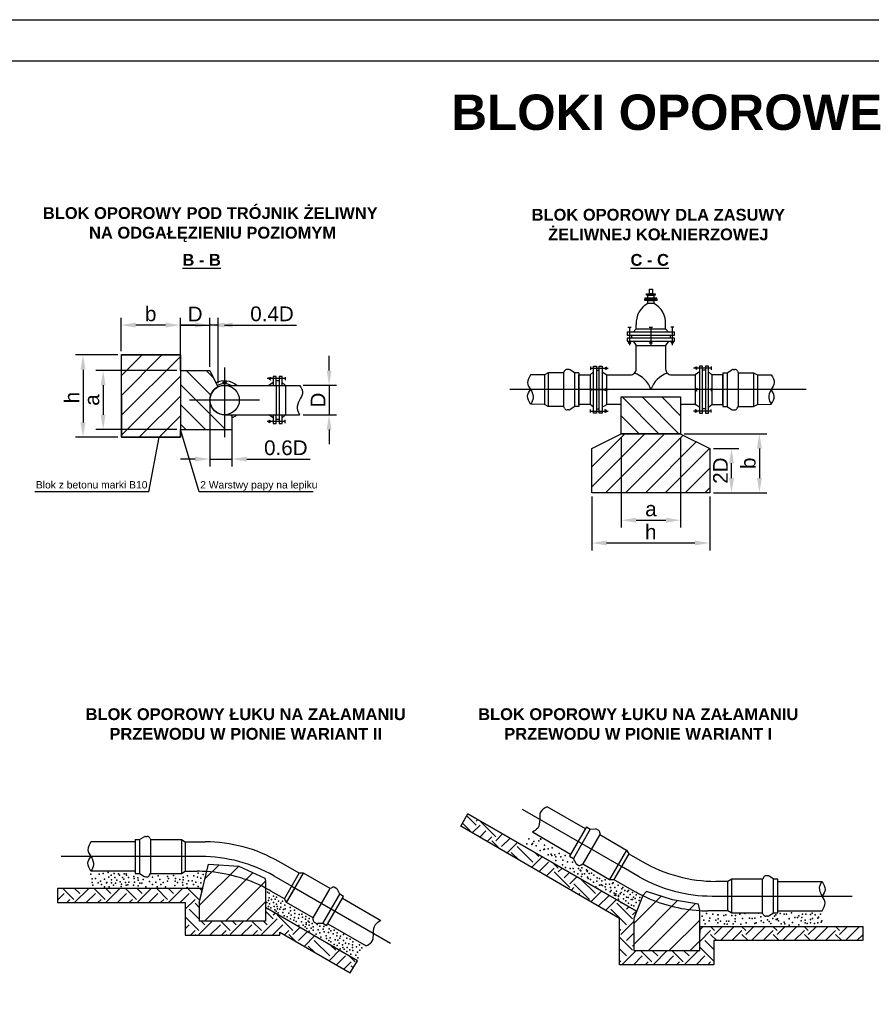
# Model space of a CAD drawing. Header units: millimetres. Extents: x 1481 to 1901, y 630 to 927.
# Tile 3 of 4: x 1594 to 1738, y 760 to 927. Entities that reach past the tile are written whole.
import ezdxf

# ---------------------------------------------------------------- set-up
doc = ezdxf.new("R2010")
doc.units = ezdxf.units.MM
doc.linetypes.add('ACAD_ISO02W100', pattern=[15, 12, -3])
doc.linetypes.add('ACAD_ISO03W100', pattern=[30, 12, -18])
doc.layers.add('Kanalizacja', color=3, linetype='Continuous', lineweight=25)
doc.styles.add('Arial', font='arial.ttf')
doc.dimstyles.new('ISO-25', dxfattribs={"dimtxt": 2.5, "dimasz": 2.5, "dimexe": 1.25, "dimexo": 0.625, "dimtad": 1, "dimtxsty": 'Standard', "dimcen": 2.5, "dimadec": 0, "dimazin": 0, "dimtfac": 1, "dimtmove": 0, "dimatfit": 3, "dimfxl": 0, "dimarcsym": 0})

# ---------------------------------------------------------------- blocks, each defined once
blk = doc.blocks.new('*D25')
at = {"color": 0, "lineweight": -2}
for p, q in [((1610.46, 870.39), (1603.32, 870.39)), ((1604.57, 867.89), (1604.57, 858.94)), ((1610.46, 856.44), (1603.32, 856.44))]:
    blk.add_line(p, q, dxfattribs=at)
at = {"color": 0}
for points in [[(1604.99, 867.89), (1604.15, 867.89), (1604.57, 870.39)], [(1604.15, 858.94), (1604.99, 858.94), (1604.57, 856.44)]]:
    blk.add_solid(points, dxfattribs=at)
at = {"layer": 'Defpoints', "color": 0}
for p in [(1611.09, 870.39), (1604.57, 856.44), (1611.09, 856.44)]:
    blk.add_point(p, dxfattribs=at)
at = {"color": 0, "insert": (1602.69, 863.16), "char_height": 2.5, "attachment_point": 5, "rotation": 90, "style": 'Arial'}
blk.add_mtext('h', dxfattribs=at)
blk = doc.blocks.new('*D28')
at = {"color": 0, "lineweight": -2}
for p, q in [((1621.09, 868.36), (1621.09, 876.71)), ((1626.09, 868.36), (1626.09, 876.71)), ((1618.59, 875.46), (1616.09, 875.46)), ((1621.09, 875.46), (1626.09, 875.46)), ((1628.59, 875.46), (1631.09, 875.46))]:
    blk.add_line(p, q, dxfattribs=at)
at = {"color": 0}
for points in [[(1618.59, 875.05), (1618.59, 875.88), (1621.09, 875.46)], [(1628.59, 875.88), (1628.59, 875.05), (1626.09, 875.46)]]:
    blk.add_solid(points, dxfattribs=at)
at = {"layer": 'Defpoints', "color": 0}
for p in [(1626.09, 875.46), (1621.09, 867.74), (1626.09, 867.74)]:
    blk.add_point(p, dxfattribs=at)
at = {"color": 0, "insert": (1623.59, 877.34), "char_height": 2.5, "attachment_point": 5, "style": 'Arial'}
blk.add_mtext('D', dxfattribs=at)
blk = doc.blocks.new('*D29')
at = {"color": 0, "lineweight": -2}
for p, q in [((1626.09, 868.36), (1626.09, 876.71)), ((1627.47, 865.6), (1627.47, 876.71)), ((1623.59, 875.46), (1621.09, 875.46)), ((1627.47, 875.46), (1626.09, 875.46)), ((1629.97, 875.46), (1640.78, 875.46))]:
    blk.add_line(p, q, dxfattribs=at)
at = {"color": 0}
for points in [[(1623.59, 875.05), (1623.59, 875.88), (1626.09, 875.46)], [(1629.97, 875.88), (1629.97, 875.05), (1627.47, 875.46)]]:
    blk.add_solid(points, dxfattribs=at)
at = {"layer": 'Defpoints', "color": 0}
for p in [(1626.09, 875.46), (1626.09, 867.74), (1627.47, 864.97)]:
    blk.add_point(p, dxfattribs=at)
at = {"color": 0, "insert": (1636.63, 877.36), "char_height": 2.5, "attachment_point": 5, "style": 'Arial'}
blk.add_mtext('0.4D', dxfattribs=at)
blk = doc.blocks.new('*D30')
at = {"color": 0, "lineweight": -2}
for p, q in [((1626.09, 862.11), (1626.09, 851.48)), ((1629.84, 859.61), (1629.84, 851.48)), ((1623.59, 852.73), (1621.09, 852.73)), ((1626.09, 852.73), (1629.84, 852.73)), ((1632.34, 852.73), (1643.13, 852.73))]:
    blk.add_line(p, q, dxfattribs=at)
at = {"color": 0}
for points in [[(1623.59, 852.31), (1623.59, 853.14), (1626.09, 852.73)], [(1632.34, 853.14), (1632.34, 852.31), (1629.84, 852.73)]]:
    blk.add_solid(points, dxfattribs=at)
at = {"layer": 'Defpoints', "color": 0}
for p in [(1626.09, 862.74), (1629.84, 860.24), (1629.84, 852.73)]:
    blk.add_point(p, dxfattribs=at)
at = {"color": 0, "insert": (1638.98, 854.63), "char_height": 2.5, "attachment_point": 5, "style": 'Arial'}
blk.add_mtext('0.6D', dxfattribs=at)
blk = doc.blocks.new('*D31')
at = {"color": 0, "lineweight": -2}
for p, q in [((1646.32, 867.74), (1646.32, 870.24)), ((1641.94, 865.24), (1647.57, 865.24)), ((1646.32, 865.24), (1646.32, 860.24)), ((1641.94, 860.24), (1647.57, 860.24)), ((1646.32, 857.74), (1646.32, 855.24))]:
    blk.add_line(p, q, dxfattribs=at)
at = {"color": 0}
for points in [[(1645.9, 867.74), (1646.73, 867.74), (1646.32, 865.24)], [(1646.73, 857.74), (1645.9, 857.74), (1646.32, 860.24)]]:
    blk.add_solid(points, dxfattribs=at)
at = {"layer": 'Defpoints', "color": 0}
for p in [(1641.32, 865.24), (1641.32, 860.24), (1646.32, 860.24)]:
    blk.add_point(p, dxfattribs=at)
at = {"color": 0, "insert": (1644.44, 862.74), "char_height": 2.5, "attachment_point": 5, "rotation": 90, "style": 'Arial'}
blk.add_mtext('D', dxfattribs=at)
blk = doc.blocks.new('*D6')
at = {"color": 0, "lineweight": -2}
for p, q in [((1620.46, 867.74), (1606.73, 867.74)), ((1607.98, 865.24), (1607.98, 860.24)), ((1620.46, 857.74), (1606.73, 857.74))]:
    blk.add_line(p, q, dxfattribs=at)
at = {"color": 0}
for points in [[(1608.4, 865.24), (1607.56, 865.24), (1607.98, 867.74)], [(1607.56, 860.24), (1608.4, 860.24), (1607.98, 857.74)]]:
    blk.add_solid(points, dxfattribs=at)
at = {"layer": 'Defpoints', "color": 0}
for p in [(1621.09, 867.74), (1607.98, 857.74), (1621.09, 857.74)]:
    blk.add_point(p, dxfattribs=at)
at = {"color": 0, "insert": (1606.09, 862.74), "char_height": 2.5, "attachment_point": 5, "rotation": 90, "style": 'Arial'}
blk.add_mtext('a', dxfattribs=at)
blk = doc.blocks.new('*D8')
at = {"color": 0, "lineweight": -2}
for p, q in [((1611.02, 871.01), (1611.02, 876.71)), ((1621.09, 871.01), (1621.09, 876.71)), ((1618.59, 875.46), (1613.52, 875.46))]:
    blk.add_line(p, q, dxfattribs=at)
at = {"color": 0}
for points in [[(1613.52, 875.88), (1613.52, 875.05), (1611.02, 875.46)], [(1618.59, 875.05), (1618.59, 875.88), (1621.09, 875.46)]]:
    blk.add_solid(points, dxfattribs=at)
at = {"layer": 'Defpoints', "color": 0}
for p in [(1611.02, 875.46), (1611.02, 870.39), (1621.09, 870.39)]:
    blk.add_point(p, dxfattribs=at)
at = {"color": 0, "insert": (1616.05, 877.36), "char_height": 2.5, "attachment_point": 5, "style": 'Arial'}
blk.add_mtext('b', dxfattribs=at)
blk = doc.blocks.new('*D9')
at = {"color": 0, "lineweight": -2}
for p, q in [((1706.58, 857.01), (1720.57, 857.01)), ((1719.32, 854.51), (1719.32, 849.51)), ((1711.52, 847.01), (1720.57, 847.01))]:
    blk.add_line(p, q, dxfattribs=at)
at = {"color": 0}
for points in [[(1719.74, 854.51), (1718.9, 854.51), (1719.32, 857.01)], [(1718.9, 849.51), (1719.74, 849.51), (1719.32, 847.01)]]:
    blk.add_solid(points, dxfattribs=at)
at = {"layer": 'Defpoints', "color": 0}
for p in [(1705.96, 857.01), (1710.89, 847.01), (1719.32, 847.01)]:
    blk.add_point(p, dxfattribs=at)
at = {"color": 0, "insert": (1717.43, 852.01), "char_height": 2.5, "attachment_point": 5, "rotation": 90, "style": 'Arial'}
blk.add_mtext('b', dxfattribs=at)
blk = doc.blocks.new('*D10')
at = {"color": 0, "lineweight": -2}
for p, q in [((1711.52, 854.51), (1715.84, 854.51)), ((1714.59, 849.51), (1714.59, 852.01)), ((1711.52, 847.01), (1715.84, 847.01))]:
    blk.add_line(p, q, dxfattribs=at)
at = {"color": 0}
for points in [[(1715.01, 852.01), (1714.17, 852.01), (1714.59, 854.51)], [(1714.17, 849.51), (1715.01, 849.51), (1714.59, 847.01)]]:
    blk.add_solid(points, dxfattribs=at)
at = {"layer": 'Defpoints', "color": 0}
for p in [(1710.89, 854.51), (1714.59, 854.51), (1710.89, 847.01)]:
    blk.add_point(p, dxfattribs=at)
at = {"color": 0, "insert": (1712.71, 850.76), "char_height": 2.5, "attachment_point": 5, "rotation": 90, "style": 'Arial'}
blk.add_mtext('2D', dxfattribs=at)
blk = doc.blocks.new('*D12')
at = {"color": 0, "lineweight": -2}
for p, q in [((1690.89, 846.39), (1690.89, 837.23)), ((1710.89, 846.39), (1710.89, 837.23)), ((1708.39, 838.48), (1693.39, 838.48))]:
    blk.add_line(p, q, dxfattribs=at)
at = {"color": 0}
for points in [[(1693.39, 838.9), (1693.39, 838.07), (1690.89, 838.48)], [(1708.39, 838.07), (1708.39, 838.9), (1710.89, 838.48)]]:
    blk.add_solid(points, dxfattribs=at)
at = {"layer": 'Defpoints', "color": 0}
for p in [(1690.89, 847.01), (1710.89, 847.01), (1690.89, 838.48)]:
    blk.add_point(p, dxfattribs=at)
at = {"color": 0, "insert": (1700.89, 840.36), "char_height": 2.5, "attachment_point": 5, "style": 'Arial'}
blk.add_mtext('h', dxfattribs=at)
blk = doc.blocks.new('*D15')
at = {"color": 0, "lineweight": -2}
for p, q in [((1695.89, 856.39), (1695.89, 841.1)), ((1705.96, 856.39), (1705.96, 841.1)), ((1698.39, 842.35), (1703.46, 842.35))]:
    blk.add_line(p, q, dxfattribs=at)
at = {"color": 0}
for points in [[(1698.39, 842.77), (1698.39, 841.93), (1695.89, 842.35)], [(1703.46, 841.93), (1703.46, 842.77), (1705.96, 842.35)]]:
    blk.add_solid(points, dxfattribs=at)
at = {"layer": 'Defpoints', "color": 0}
for p in [(1695.89, 857.01), (1705.96, 857.01), (1705.96, 842.35)]:
    blk.add_point(p, dxfattribs=at)
at = {"color": 0, "insert": (1700.92, 844.25), "char_height": 2.5, "attachment_point": 5, "style": 'Arial'}
blk.add_mtext('a', dxfattribs=at)

msp = doc.modelspace()

# ---------------------------------------------------------------- hatches: boundary and pattern name
h = msp.add_hatch()
h.set_pattern_fill('ANSI31', color=256, scale=0.75, style=0)
h.set_pattern_definition([(45, (1608.0145, 796.4645), (-1.6838, 1.6838), [])])
h.paths.add_polyline_path([(1611.085, 870.389), (1621.085, 870.389), (1621.085, 856.436), (1611.085, 856.436)])
edge = h.paths.add_edge_path()
edge.add_line((1611.023, 870.451), (1611.085, 856.436))
h = msp.add_hatch()
h.set_pattern_fill('ANSI31', color=256, scale=0.75, angle=90, style=0)
h.set_pattern_definition([(135, (1527.1405, 713.4843), (-1.683798, -1.683798), [])])
edge = h.paths.add_edge_path()
edge.add_line((1621.085, 867.738), (1626.085, 867.738))
edge.add_line((1626.085, 867.738), (1627.467, 864.974))
edge.add_arc((1628.585, 862.738), 2.5, 116.56505, 270)
edge.add_line((1628.585, 860.238), (1629.835, 860.238))
edge.add_line((1629.835, 860.238), (1629.835, 857.738))
edge.add_line((1629.835, 857.738), (1621.085, 857.738))
edge.add_line((1621.085, 857.738), (1621.085, 867.738))
h = msp.add_hatch()
h.set_pattern_fill('ANSI31', color=256, scale=0.75, angle=90, style=0)
h.set_pattern_definition([(135, (1611.8349, 782.4466), (-1.6838, -1.6838), [])])
h.paths.add_polyline_path([(1695.875, 863.261), (1705.947, 863.261), (1705.956, 857.011), (1695.893, 857.011)])
h = msp.add_hatch()
h.set_pattern_fill('ANSI31', color=256, scale=0.75, angle=360, style=0)
h.set_pattern_definition([(45, (1611.8349, 782.4466), (-1.6838, 1.6838), [])])
h.paths.add_polyline_path([(1690.893, 854.511), (1695.893, 857.011), (1705.893, 857.011), (1710.893, 854.511), (1710.893, 847.011), (1690.893, 847.011)])
h = msp.add_hatch()
h.set_pattern_fill('EARTH', color=256, scale=15, angle=45, style=0)
h.set_pattern_definition([(45, (2631.161, 584.4335), (4e-16, 5.303301), [3.75, -3.75]), (45, (2630.1667, 585.428), (4e-16, 5.303301), [3.75, -3.75]), (45, (2629.1723, 586.4222), (4e-16, 5.303301), [3.75, -3.75]), (135, (2629.1723, 587.085), (-5.303301, 7e-16), [3.75, -3.75]), (135, (2630.1667, 588.0795), (-5.303301, 7e-16), [3.75, -3.75]), (135, (2631.161, 589.074), (-5.303301, 7e-16), [3.75, -3.75])])
edge = h.paths.add_edge_path()
edge.add_line((1736.833, 770.998), (1711.608, 770.998))
edge.add_line((1711.608, 770.998), (1711.608, 766.919))
edge.add_line((1711.608, 766.919), (1695.587, 766.919))
edge.add_line((1695.587, 766.919), (1695.599, 774.74))
edge.add_line((1695.599, 774.74), (1668.654, 790.428))
edge.add_line((1668.654, 790.428), (1669.86, 792.517))
edge.add_line((1669.86, 792.517), (1698.49, 775.988))
edge.add_line((1698.49, 775.988), (1698, 774.736))
edge.add_line((1698, 774.736), (1698, 769.332))
edge.add_line((1698, 769.332), (1709.195, 769.332))
edge.add_line((1709.195, 769.332), (1709.195, 773.411))
edge.add_line((1709.195, 773.411), (1736.849, 773.411))
edge.add_line((1736.849, 773.411), (1736.849, 770.998))
h = msp.add_hatch()
h.set_pattern_fill('ANSI31', color=256, scale=20, style=0)
h.set_pattern_definition([(45, (2442.9261, 584.4335), (-1.767767, 1.767767), [])])
h.paths.add_polyline_path([(1625.873, 783.963), (1630.994, 783.66), (1635.415, 781.619), (1635.527, 781.084), (1635.527, 774.315), (1624.332, 774.315), (1624.332, 777.661)])
h = msp.add_hatch()
h.set_pattern_fill('EARTH', color=256, scale=15, angle=45, style=0)
h.set_pattern_definition([(45, (2442.926, 584.4335), (4e-16, 5.303301), [3.75, -3.75]), (45, (2441.9318, 585.428), (4e-16, 5.303301), [3.75, -3.75]), (45, (2440.9374, 586.4222), (4e-16, 5.303301), [3.75, -3.75]), (135, (2440.9374, 587.085), (-5.303301, 7e-16), [3.75, -3.75]), (135, (2441.9318, 588.0795), (-5.303301, 7e-16), [3.75, -3.75]), (135, (2442.926, 589.074), (-5.303301, 7e-16), [3.75, -3.75])])
h.paths.add_polyline_path([(1600.259, 779.863), (1600.243, 777.45), (1621.919, 777.466), (1621.881, 771.918), (1637.94, 771.918), (1637.94, 772.421), (1649.907, 765.512), (1651.127, 767.593), (1635.527, 776.6), (1635.512, 774.315), (1624.332, 774.315), (1624.332, 777.661), (1624.87, 779.863)])
h = msp.add_hatch()
h.set_pattern_fill('ANSI31', color=256, scale=20, style=0)
h.set_pattern_definition([(45, (2643.4396, 584.4335), (-1.767767, 1.767767), [])])
h.paths.add_polyline_path([(1698, 774.736), (1698, 769.332), (1709.195, 769.332), (1709.195, 776.101), (1708.972, 777.171), (1704.572, 777.895), (1700.172, 779.357), (1699.528, 778.642)])

# ---------------------------------------------------------------- linework, layer by layer
for p, q in [((1697.009, 875.087), (1697.54, 875.087)), ((1697.911, 874.261), (1698.411, 874.835)), ((1698.411, 874.835), (1698.411, 875.581)), ((1698.411, 874.835), (1703.411, 874.835)), ((1700.645, 875.088), (1701.177, 875.088)), ((1703.411, 874.835), (1703.411, 875.581)), ((1703.911, 874.261), (1703.411, 874.835)), ((1704.813, 875.087), (1704.282, 875.087)), ((1697.032, 872.371), (1697.517, 872.629)), ((1697.032, 872.619), (1697.517, 872.381)), ((1697.638, 873.761), (1697.638, 873.261)), ((1697.911, 872.761), (1698.411, 872.011)), ((1697.911, 872.761), (1703.911, 872.761)), ((1700.669, 872.372), (1701.153, 872.63)), ((1700.669, 872.62), (1701.153, 872.382)), ((1703.911, 872.761), (1703.411, 872.011)), ((1704.184, 873.761), (1704.184, 873.261)), ((1704.79, 872.371), (1704.305, 872.629)), ((1704.79, 872.619), (1704.305, 872.381)), ((1611.023, 870.451), (1611.085, 856.436)), ((1621.085, 870.389), (1611.085, 870.389)), ((1621.085, 867.738), (1621.085, 870.389)), ((1621.085, 867.738), (1626.085, 867.738)), ((1626.085, 867.738), (1627.467, 864.974)), ((1683.48, 867.386), (1682.84, 867.011)), ((1683.48, 867.386), (1683.48, 861.636)), ((1686.095, 867.386), (1683.48, 867.386)), ((1683.48, 867.386), (1683.48, 864.511)), ((1686.219, 867.646), (1686.095, 867.386)), ((1686.095, 867.386), (1686.095, 861.636)), ((1686.936, 867.931), (1686.671, 867.931)), ((1687.962, 867.386), (1687.198, 867.857)), ((1687.962, 867.386), (1687.962, 861.636)), ((1688.712, 867.386), (1687.962, 867.386)), ((1688.712, 867.386), (1687.962, 867.386)), ((1688.712, 867.386), (1688.712, 861.636)), ((1691.161, 867.511), (1690.587, 867.011)), ((1690.659, 868.414), (1690.659, 867.882)), ((1691.661, 867.785), (1692.161, 867.785)), ((1692.661, 867.511), (1692.661, 861.511)), ((1692.661, 867.511), (1693.411, 867.011)), ((1693.375, 868.39), (1693.117, 867.906)), ((1693.128, 868.39), (1693.365, 867.906)), ((1709.161, 867.511), (1708.411, 867.011)), ((1708.447, 868.39), (1708.705, 867.906)), ((1708.694, 868.39), (1708.457, 867.906)), ((1709.161, 867.511), (1709.161, 861.511)), ((1710.161, 867.785), (1709.661, 867.785)), ((1710.661, 867.511), (1711.235, 867.011)), ((1711.163, 868.414), (1711.163, 867.882)), ((1713.11, 867.386), (1713.11, 861.636)), ((1713.11, 867.386), (1713.86, 867.386)), ((1713.11, 867.386), (1713.86, 867.386)), ((1713.86, 867.386), (1714.624, 867.857)), ((1713.86, 867.386), (1713.86, 861.636)), ((1714.886, 867.931), (1715.151, 867.931)), ((1715.603, 867.646), (1715.727, 867.386)), ((1715.727, 867.386), (1715.727, 861.636)), ((1715.727, 867.386), (1718.342, 867.386)), ((1718.342, 867.386), (1718.342, 861.636)), ((1718.342, 867.386), (1718.982, 867.011)), ((1718.342, 867.386), (1718.342, 864.511)), ((1628.357, 865.842), (1628.789, 865.59)), ((1628.382, 865.886), (1628.814, 865.634)), ((1638.837, 866.375), (1635.831, 866.375)), ((1636.835, 865.738), (1636.085, 865.238)), ((1636.121, 866.617), (1636.379, 866.132)), ((1636.369, 866.617), (1636.131, 866.132)), ((1636.835, 865.738), (1636.835, 865.238)), ((1637.835, 866.011), (1637.335, 866.011)), ((1638.335, 865.738), (1638.909, 865.238)), ((1638.837, 866.64), (1638.837, 866.109)), ((1682.84, 867.011), (1680.503, 867.024)), ((1682.84, 867.011), (1682.84, 862.011)), ((1682.84, 867.011), (1682.84, 862.011)), ((1688.712, 862.011), (1688.712, 867.011)), ((1688.712, 867.011), (1690.587, 867.011)), ((1690.587, 867.011), (1690.587, 862.011)), ((1711.235, 867.011), (1711.235, 862.011)), ((1713.11, 867.011), (1711.235, 867.011)), ((1713.11, 862.011), (1713.11, 867.011)), ((1718.982, 867.011), (1721.32, 867.024)), ((1718.982, 867.011), (1718.982, 862.011)), ((1718.982, 867.011), (1718.982, 862.011)), ((1628.585, 865.238), (1636.085, 865.238)), ((1636.085, 865.238), (1638.909, 865.238)), ((1637.335, 865.238), (1637.335, 860.238)), ((1637.835, 865.238), (1637.835, 860.238)), ((1638.909, 865.238), (1638.909, 860.238)), ((1638.909, 865.238), (1641.318, 865.238)), ((1690.658, 864.777), (1690.658, 864.246)), ((1693.374, 864.754), (1693.116, 864.269)), ((1693.127, 864.754), (1693.364, 864.269)), ((1708.448, 864.754), (1708.706, 864.269)), ((1708.695, 864.754), (1708.458, 864.269)), ((1711.164, 864.777), (1711.164, 864.246)), ((1682.84, 862.011), (1680.503, 862.024)), ((1683.48, 861.636), (1682.84, 862.011)), ((1686.095, 861.636), (1683.48, 861.636)), ((1686.253, 861.358), (1686.126, 861.617)), ((1686.972, 861.081), (1686.707, 861.078)), ((1687.993, 861.636), (1687.233, 861.158)), ((1688.712, 861.636), (1687.962, 861.636)), ((1690.587, 862.011), (1688.712, 862.011)), ((1691.161, 861.511), (1690.587, 862.011)), ((1690.659, 860.609), (1690.659, 861.14)), ((1691.661, 861.238), (1692.161, 861.238)), ((1692.661, 861.511), (1693.411, 862.011)), ((1693.375, 860.632), (1693.117, 861.117)), ((1693.128, 860.632), (1693.365, 861.117)), ((1709.161, 861.511), (1708.411, 862.011)), ((1708.447, 860.632), (1708.705, 861.117)), ((1708.694, 860.632), (1708.457, 861.117)), ((1710.161, 861.238), (1709.661, 861.238)), ((1710.661, 861.511), (1711.235, 862.011)), ((1711.163, 860.609), (1711.163, 861.14)), ((1711.235, 862.011), (1713.11, 862.011)), ((1713.11, 861.636), (1713.86, 861.636)), ((1713.83, 861.636), (1714.589, 861.158)), ((1714.85, 861.081), (1715.115, 861.078)), ((1715.569, 861.358), (1715.696, 861.617)), ((1715.727, 861.636), (1718.342, 861.636)), ((1718.342, 861.636), (1718.982, 862.011)), ((1718.982, 862.011), (1721.32, 862.024)), ((1628.585, 860.238), (1636.085, 860.238)), ((1628.585, 860.238), (1629.835, 860.238)), ((1629.835, 860.238), (1629.835, 857.738)), ((1638.837, 859.101), (1635.831, 859.101)), ((1636.835, 859.738), (1636.085, 860.238)), ((1636.085, 860.238), (1638.909, 860.238)), ((1636.121, 858.859), (1636.379, 859.344)), ((1636.369, 858.859), (1636.131, 859.344)), ((1636.835, 860.238), (1636.835, 859.738)), ((1637.835, 859.465), (1637.335, 859.465)), ((1638.335, 859.738), (1638.909, 860.238)), ((1638.837, 858.836), (1638.837, 859.367)), ((1638.909, 860.238), (1641.318, 860.238)), ((1624.284, 847.161), (1621.085, 857.738)), ((1621.085, 857.738), (1629.835, 857.738)), ((1621.085, 856.436), (1621.085, 857.738)), ((1611.085, 856.436), (1621.085, 856.436)), ((1615.729, 847.161), (1617.472, 856.436)), ((1615.729, 847.161), (1596.404, 847.161)), ((1643.609, 847.161), (1624.284, 847.161)), ((1698.49, 775.988), (1669.843, 792.527)), ((1689.798, 789.971), (1683.303, 793.721)), ((1687.298, 785.641), (1680.803, 789.391)), ((1689.985, 790.296), (1687.11, 785.316)), ((1690.635, 789.921), (1687.76, 784.941)), ((1692.252, 788.988), (1689.377, 784.008)), ((1689.985, 790.296), (1690.635, 789.921)), ((1689.985, 790.296), (1690.635, 789.921)), ((1690.635, 789.921), (1691.532, 789.947)), ((1691.796, 789.88), (1692.026, 789.747)), ((1692.274, 789.275), (1692.252, 788.988)), ((1692.252, 788.988), (1696.782, 786.372)), ((1613.416, 787.766), (1605.916, 787.766)), ((1613.416, 788.141), (1613.416, 782.391)), ((1613.416, 788.141), (1614.166, 788.141)), ((1613.416, 788.141), (1614.166, 788.141)), ((1614.166, 788.141), (1614.93, 788.612)), ((1614.166, 788.141), (1614.166, 782.391)), ((1615.192, 788.686), (1615.457, 788.686)), ((1615.909, 788.401), (1616.033, 788.141)), ((1616.033, 788.141), (1621.264, 788.141)), ((1616.033, 788.141), (1616.033, 782.391)), ((1621.264, 788.141), (1621.264, 785.266)), ((1621.264, 788.141), (1621.264, 782.391)), ((1621.264, 788.141), (1621.904, 787.766)), ((1621.904, 787.766), (1621.904, 782.766)), ((1621.904, 787.766), (1621.904, 782.766)), ((1621.904, 787.766), (1621.904, 782.766)), ((1621.904, 787.766), (1621.904, 782.766)), ((1621.904, 787.766), (1625.294, 787.766)), ((1696.782, 786.372), (1693.907, 781.393)), ((1697.148, 785.727), (1694.648, 781.397)), ((1697.148, 785.727), (1694.648, 781.397)), ((1696.782, 786.372), (1695.344, 783.882)), ((1696.782, 786.372), (1697.148, 785.727)), ((1697.148, 785.727), (1699.427, 784.412)), ((1641.233, 782.431), (1637.794, 784.417)), ((1687.11, 785.316), (1687.76, 784.941)), ((1687.734, 784.957), (1688.152, 784.163)), ((1688.34, 783.965), (1688.568, 783.83)), ((1689.101, 783.846), (1689.34, 784.006)), ((1689.377, 784.008), (1693.907, 781.393)), ((1613.416, 782.766), (1605.916, 782.766)), ((1613.416, 782.391), (1614.166, 782.391)), ((1614.135, 782.391), (1614.895, 781.913)), ((1615.875, 782.113), (1616.002, 782.371)), ((1616.033, 782.391), (1621.264, 782.391)), ((1621.264, 782.391), (1621.904, 782.766)), ((1621.904, 782.766), (1623.954, 782.766)), ((1638.733, 778.101), (1641.233, 782.431)), ((1638.733, 778.101), (1641.233, 782.431)), ((1639.1, 777.456), (1641.975, 782.436)), ((1641.975, 782.436), (1641.233, 782.431)), ((1646.505, 779.82), (1641.975, 782.436)), ((1615.156, 781.836), (1615.421, 781.833)), ((1693.907, 781.393), (1694.648, 781.397)), ((1694.648, 781.397), (1698.088, 779.412)), ((1713.978, 781.062), (1711.927, 781.062)), ((1714.618, 781.437), (1713.978, 781.062)), ((1713.978, 776.062), (1713.978, 781.062)), ((1713.978, 776.062), (1713.978, 781.062)), ((1713.978, 776.062), (1713.978, 781.062)), ((1713.978, 776.062), (1713.978, 781.062)), ((1719.849, 781.437), (1714.618, 781.437)), ((1714.618, 775.687), (1714.618, 781.437)), ((1719.849, 775.687), (1719.849, 781.437)), ((1720.006, 781.716), (1719.879, 781.457)), ((1720.726, 781.993), (1720.46, 781.996)), ((1721.746, 781.437), (1720.987, 781.916)), ((1721.716, 775.687), (1721.716, 781.437)), ((1722.466, 781.437), (1721.716, 781.437)), ((1722.466, 775.687), (1722.466, 781.437)), ((1722.466, 781.062), (1729.966, 781.062)), ((1624.87, 779.863), (1600.259, 779.863)), ((1638.733, 778.101), (1636.454, 779.417)), ((1639.1, 777.456), (1640.537, 779.946)), ((1643.63, 774.841), (1646.505, 779.82)), ((1645.247, 773.907), (1648.122, 778.887)), ((1646.78, 779.983), (1646.541, 779.822)), ((1647.542, 779.863), (1647.314, 779.998)), ((1648.148, 778.872), (1647.73, 779.666)), ((1648.771, 778.512), (1648.122, 778.887)), ((1639.1, 777.456), (1638.733, 778.101)), ((1643.63, 774.841), (1639.1, 777.456)), ((1645.896, 773.532), (1648.771, 778.512)), ((1648.584, 778.187), (1655.079, 774.437)), ((1714.618, 775.687), (1714.618, 778.562)), ((1651.127, 767.593), (1635.527, 776.6)), ((1713.978, 776.062), (1710.588, 776.062)), ((1714.618, 775.687), (1713.978, 776.062)), ((1719.849, 775.687), (1714.618, 775.687)), ((1719.973, 775.427), (1719.849, 775.687)), ((1721.716, 775.687), (1720.951, 775.217)), ((1722.466, 775.687), (1721.716, 775.687)), ((1722.466, 775.687), (1721.716, 775.687)), ((1722.466, 776.062), (1729.966, 776.062)), ((1643.607, 774.553), (1643.63, 774.841)), ((1644.085, 773.949), (1643.856, 774.081)), ((1645.247, 773.907), (1644.35, 773.882)), ((1645.896, 773.532), (1645.247, 773.907)), ((1645.896, 773.532), (1645.247, 773.907)), ((1646.084, 773.857), (1652.579, 770.107)), ((1720.689, 775.143), (1720.424, 775.143)), ((1709.195, 773.411), (1709.179, 770.998)), ((1709.195, 773.411), (1736.849, 773.411))]:
    msp.add_line(p, q)
at = {"linetype": 'ACAD_ISO02W100'}
for p, q in [((1697.274, 875.087), (1697.274, 872.081)), ((1700.911, 875.088), (1700.911, 872.082)), ((1704.548, 875.087), (1704.548, 872.081)), ((1690.659, 868.148), (1693.665, 868.148)), ((1711.163, 868.148), (1708.157, 868.148)), ((1690.658, 864.511), (1693.664, 864.511)), ((1711.164, 864.511), (1708.158, 864.511)), ((1690.659, 860.875), (1693.665, 860.875)), ((1711.163, 860.875), (1708.157, 860.875))]:
    msp.add_line(p, q, dxfattribs=at)
at = {"ltscale": 5}
msp.add_line((1621.085, 867.738), (1621.085, 857.738), dxfattribs=at)
at = {"ltscale": 0.1}
for p, q in [((1628.585, 868.273), (1628.585, 856.419)), ((1727.226, 864.511), (1676.995, 864.511)), ((1634.512, 862.738), (1622.658, 862.738)), ((1695.898, 783.562), (1679.142, 793.237)), ((1621.206, 785.266), (1600.847, 785.266)), ((1624.585, 785.266), (1621.206, 785.266)), ((1698.922, 781.84), (1695.898, 783.562)), ((1636.959, 781.989), (1639.983, 780.266)), ((1639.983, 780.266), (1656.739, 770.592)), ((1711.297, 778.562), (1714.676, 778.562)), ((1714.676, 778.562), (1735.035, 778.562))]:
    msp.add_line(p, q, dxfattribs=at)
at = {"color": 0}
msp.add_lwpolyline([(1505.649, 637.292), (1505.649, 920.292), (1893.649, 920.292), (1893.649, 637.292)], close=True, dxfattribs=at)
for points in [[(1700.161, 880.769), (1701.661, 880.769), (1701.661, 880.519), (1700.161, 880.519)], [(1700.661, 881.549), (1701.161, 881.549), (1701.161, 880.769), (1700.661, 880.769)], [(1699.911, 879.869), (1701.911, 879.869), (1701.911, 880.019), (1699.911, 880.019)], [(1699.911, 879.869), (1701.911, 879.869), (1701.911, 879.619), (1699.911, 879.619)], [(1700.411, 880.519), (1701.411, 880.519), (1701.411, 880.019), (1700.411, 880.019)], [(1700.411, 879.619), (1701.411, 879.619), (1701.411, 879.119), (1700.411, 879.119)], [(1696.911, 874.261), (1696.911, 873.761), (1704.911, 873.761), (1704.911, 874.261)], [(1696.911, 873.261), (1696.911, 872.761), (1704.911, 872.761), (1704.911, 873.261)], [(1691.161, 868.511), (1691.661, 868.511), (1691.661, 860.511), (1691.161, 860.511)], [(1692.161, 868.511), (1692.661, 868.511), (1692.661, 860.511), (1692.161, 860.511)], [(1709.661, 868.511), (1709.161, 868.511), (1709.161, 860.511), (1709.661, 860.511)], [(1710.661, 868.511), (1710.161, 868.511), (1710.161, 860.511), (1710.661, 860.511)], [(1695.875, 863.261), (1705.947, 863.261), (1705.956, 857.011), (1695.893, 857.011)]]:
    msp.add_lwpolyline(points, close=True)
msp.add_lwpolyline([(1693.411, 867.011), (1697.411, 867.011, 0.4142136), (1698.411, 868.011), (1698.411, 872.011), (1703.411, 872.011), (1703.411, 868.011, 0.4142136), (1704.411, 867.011), (1708.411, 867.011), (1708.411, 862.011), (1705.949, 862.011)], format="xyb")
at = {"lineweight": 30}
msp.add_lwpolyline([(1611.085, 870.389), (1621.085, 870.389), (1621.085, 856.436), (1611.085, 856.436)], close=True, dxfattribs=at)
for points in [[(1637.335, 865.238), (1637.335, 866.738), (1636.835, 866.738), (1636.835, 865.238)], [(1638.335, 865.238), (1638.335, 866.738), (1637.835, 866.738), (1637.835, 865.238)], [(1695.878, 862.011), (1693.411, 862.011), (1693.411, 867.011)], [(1636.835, 860.238), (1636.835, 858.738), (1637.335, 858.738), (1637.335, 860.238)], [(1637.835, 860.238), (1637.835, 858.738), (1638.335, 858.738), (1638.335, 860.238)], [(1690.893, 854.511), (1695.893, 857.011), (1705.893, 857.011), (1710.893, 854.511), (1710.893, 847.011), (1690.893, 847.011), (1690.893, 854.511)], [(1625.873, 783.963), (1630.994, 783.66), (1635.415, 781.619), (1635.527, 781.084), (1635.527, 774.315), (1624.332, 774.315), (1624.332, 777.661), (1625.873, 783.963)], [(1698, 774.736), (1698, 769.332), (1709.195, 769.332), (1709.195, 776.101), (1708.972, 777.171), (1704.572, 777.895), (1700.172, 779.357), (1699.528, 778.642), (1698, 774.736)]]:
    msp.add_lwpolyline(points)
for points in [[(1736.833, 770.998), (1711.608, 770.998), (1711.608, 766.919), (1695.587, 766.919), (1695.599, 774.74), (1668.654, 790.428), (1669.86, 792.517), (1698.49, 775.988), (1698, 774.736), (1698, 769.332), (1709.195, 769.332), (1709.195, 773.411), (1736.849, 773.411), (1736.849, 770.998)], [(1600.259, 779.863), (1600.243, 777.45), (1621.919, 777.466), (1621.881, 771.918), (1637.94, 771.918), (1637.94, 772.421), (1649.907, 765.512), (1651.127, 767.593), (1635.527, 776.6), (1635.512, 774.315), (1624.332, 774.315), (1624.332, 777.661), (1624.87, 779.863), (1600.259, 779.863)]]:
    msp.add_lwpolyline(points, dxfattribs=at)
for centre, radius in [((1628.585, 865.738), 0.25), ((1628.585, 862.738), 2.5)]:
    msp.add_circle(centre, radius)
for centre, radius, start, end in [((1702.164, 875.794), 3.759, 117.79929, 183.23801), ((1699.658, 875.794), 3.759, 356.76199, 62.20071), ((1686.671, 867.431), 0.5, 90, 154.49269), ((1686.936, 867.431), 0.5, 58.37688, 90), ((1696.767, 863.16), 4.359, 18.05831, 71.94169), ((1705.055, 863.16), 4.359, 108.05831, 161.94169), ((1714.886, 867.431), 0.5, 90, 121.62312), ((1715.151, 867.431), 0.5, 25.50731, 90), ((1628.585, 862.738), 3.25, 50.28486, 116.56505), ((1628.585, 862.738), 2.75, 65.38002, 116.56505), ((1686.702, 861.578), 0.5, 206.11386, 270.60655), ((1686.967, 861.581), 0.5, 270.60655, 302.22966), ((1714.855, 861.581), 0.5, 237.77034, 269.39345), ((1715.121, 861.578), 0.5, 269.39345, 333.88614), ((1628.585, 862.738), 3.25, 292.61986, 309.71514), ((1691.546, 789.447), 0.5, 60, 91.62312), ((1691.776, 789.314), 0.5, 355.50731, 60), ((1615.192, 788.186), 0.5, 90, 121.62312), ((1615.457, 788.186), 0.5, 25.50731, 90), ((1625.294, 762.766), 25, 60, 90), ((1688.594, 784.396), 0.5, 207.77034, 239.39345), ((1688.822, 784.261), 0.5, 239.39345, 303.88614), ((1711.927, 806.062), 25, 240, 270), ((1615.426, 782.333), 0.5, 269.39345, 333.88614), ((1623.954, 757.766), 25, 86.29985, 90), ((1615.161, 782.336), 0.5, 237.77034, 269.39345), ((1720.455, 781.496), 0.5, 89.39345, 153.88614), ((1720.72, 781.493), 0.5, 57.77034, 89.39345), ((1623.954, 757.766), 25, 60, 62.42425), ((1647.059, 779.568), 0.5, 59.39345, 123.88614), ((1647.287, 779.433), 0.5, 27.77034, 59.39345), ((1710.588, 801.062), 25, 240, 243.74446), ((1710.588, 801.062), 25, 266.80783, 270), ((1720.424, 775.643), 0.5, 205.50731, 270), ((1644.106, 774.514), 0.5, 175.50731, 240), ((1644.335, 774.382), 0.5, 240, 271.62312), ((1720.689, 775.643), 0.5, 270, 301.62312)]:
    msp.add_arc(centre, radius, start, end)
msp.add_arc((1628.585, 862.738), 2.5, 116.56505, 270, dxfattribs=at)
at = {"ltscale": 2}
for centre, start, end in [((1624.585, 760.266), 60.33132, 90), ((1711.297, 803.562), 240.33132, 270)]:
    msp.add_arc(centre, 25, start, end, dxfattribs=at)
at = {"linetype": 'ACAD_ISO03W100'}
for centre, start, end in [((1623.954, 757.766), 62.42425, 86.29985), ((1710.588, 801.062), 243.74446, 266.80783)]:
    msp.add_arc(centre, 25, start, end, dxfattribs=at)
for points in [[(1680.503, 867.024), (1679.99, 865.692), (1680.503, 864.524), (1680.928, 863.095), (1680.503, 862.024)], [(1721.32, 867.024), (1721.832, 865.692), (1721.32, 864.524), (1720.894, 863.095), (1721.32, 862.024)], [(1641.318, 865.238), (1641.83, 863.905), (1641.318, 862.738), (1640.893, 861.308), (1641.318, 860.238)], [(1683.303, 793.721), (1682.192, 792.824), (1682.053, 791.556), (1681.706, 790.105), (1680.803, 789.391)], [(1605.916, 787.766), (1605.403, 786.433), (1605.916, 785.266), (1606.341, 783.836), (1605.916, 782.766)], [(1729.966, 776.062), (1730.478, 777.395), (1729.966, 778.562), (1729.54, 779.992), (1729.966, 781.062)], [(1652.579, 770.107), (1653.689, 771.005), (1653.829, 772.272), (1654.175, 773.723), (1655.079, 774.437)]]:
    msp.add_spline(points, degree=3)
for points in [[(1680.503, 862.024), (1680.232, 862.526), (1679.731, 863.356), (1680.255, 864.145), (1680.503, 864.524)], [(1721.32, 862.024), (1721.59, 862.526), (1722.091, 863.356), (1721.567, 864.145), (1721.32, 864.524)], [(1605.916, 782.766), (1605.645, 783.268), (1605.145, 784.098), (1605.668, 784.887), (1605.916, 785.266)], [(1729.966, 781.062), (1730.236, 780.561), (1730.737, 779.73), (1730.214, 778.941), (1729.966, 778.562)]]:
    msp.add_open_spline(points, degree=3, knots=[0, 0, 0, 0, 28.5569625, 52.9196435, 52.9196435, 52.9196435, 52.9196435])
for p in [(1679.868, 787.405), (1680.211, 788.295), (1680.69, 787.336), (1680.827, 787.473), (1681.033, 787.815), (1681.444, 787.062), (1681.923, 787.952), (1682.197, 788.295), (1682.266, 788.226), (1682.882, 787.199), (1682.129, 786.309), (1682.745, 786.446), (1682.882, 786.514), (1683.498, 786.583), (1683.498, 785.556), (1683.978, 785.693), (1684.115, 785.419), (1684.183, 786.72), (1684.594, 785.556), (1685.348, 785.761), (1686.375, 785.419), (1684.8, 785.214), (1684.8, 784.597), (1685.622, 785.214), (1685.896, 783.844), (1685.964, 784.666), (1686.786, 784.392), (1687.608, 784.323), (1605.894, 782.256), (1607.337, 782.256), (1607.998, 782.376), (1608.84, 782.557), (1609.321, 782.136), (1609.862, 782.376), (1610.583, 782.316), (1610.764, 782.136), (1611.545, 782.316), (1611.906, 782.316), (1611.966, 782.136), (1619.903, 782.076), (1624.112, 782.437), (1624.953, 782.196), (1686.444, 783.433), (1687.197, 783.228), (1687.745, 783.228), (1687.882, 782.68), (1688.498, 782.338), (1688.635, 783.228), (1688.909, 782.954), (1689.046, 782.817), (1689.183, 783.365), (1689.252, 782.269), (1689.663, 782.338), (1690.005, 783.022), (1690.074, 782.749), (1690.142, 782.817), (1690.416, 782.406), (1690.827, 782.475), (1691.238, 782.132), (1606.134, 781.475), (1606.134, 780.874), (1606.254, 780.393), (1606.675, 781.535), (1607.156, 780.814), (1607.517, 781.114), (1607.697, 780.513), (1608.238, 781.415), (1608.539, 780.814), (1608.599, 780.874), (1608.96, 781.775), (1609.381, 781.295), (1609.381, 780.814), (1609.742, 780.393), (1609.982, 781.715), (1610.102, 780.754), (1610.283, 781.234), (1610.884, 780.994), (1611.124, 780.573), (1611.245, 781.715), (1611.485, 781.415), (1611.786, 780.874), (1611.906, 780.393), (1612.147, 780.453), (1612.267, 781.715), (1612.327, 780.934), (1613.109, 780.393), (1613.169, 781.896), (1613.229, 781.535), (1613.289, 780.934), (1613.89, 781.655), (1613.95, 781.234), (1614.191, 780.754), (1614.552, 780.754), (1614.792, 781.355), (1615.874, 781.054), (1616.355, 781.775), (1616.355, 780.513), (1616.896, 780.934), (1617.317, 782.016), (1617.618, 781.355), (1617.798, 780.513), (1618.159, 780.874), (1618.881, 781.896), (1618.881, 781.114), (1619.061, 781.535), (1620.203, 781.114), (1620.264, 781.535), (1620.624, 780.874), (1620.985, 781.355), (1621.466, 780.874), (1621.526, 780.393), (1621.586, 781.775), (1621.586, 781.295), (1622.188, 780.633), (1622.308, 782.016), (1622.488, 781.174), (1623.089, 781.174), (1623.33, 780.513), (1623.39, 782.016), (1623.691, 780.934), (1623.991, 781.775), (1624.532, 781.595), (1624.532, 780.814), (1689.115, 781.858), (1690.142, 781.79), (1690.279, 781.516), (1690.69, 781.379), (1691.17, 780.9), (1691.717, 781.105), (1691.786, 781.653), (1692.197, 781.516), (1692.197, 780.421), (1692.471, 780.489), (1692.608, 781.174), (1693.156, 781.311), (1693.293, 780.557), (1693.909, 780.557), (1694.389, 780.694), (1694.526, 780.831), (1695.348, 780.421), (1608.238, 780.153), (1609.02, 780.153), (1611.064, 780.213), (1613.95, 780.273), (1615.213, 780.153), (1617.137, 780.153), (1618.58, 780.153), (1620.143, 780.333), (1622.248, 780.032), (1624.112, 780.213), (1635.853, 779.214), (1636.174, 779.053), (1691.58, 780.147), (1692.676, 780.352), (1693.156, 780.147), (1693.293, 779.667), (1693.978, 779.257), (1694.046, 780.01), (1694.183, 779.53), (1694.663, 779.051), (1694.731, 778.709), (1694.8, 780.01), (1694.937, 778.914), (1695.074, 779.393), (1695.69, 778.914), (1695.895, 779.188), (1695.964, 779.804), (1696.169, 780.01), (1696.306, 778.846), (1696.512, 779.53), (1696.923, 779.325), (1697.128, 779.53), (1697.402, 778.846), (1697.813, 779.188), (1698.43, 778.777), (1635.762, 777.496), (1636.054, 777.807), (1636.134, 778.29), (1636.215, 777.244), (1636.536, 777.968), (1636.858, 778.571), (1636.898, 777.445), (1637.18, 778.008), (1637.381, 778.37), (1637.421, 777.204), (1637.743, 777.687), (1638.145, 777.365), (1638.426, 777.687), (1638.829, 777.043), (1694.937, 778.64), (1695.416, 778.64), (1695.416, 778.503), (1695.416, 778.024), (1696.238, 778.093), (1696.649, 777.75), (1696.786, 778.366), (1697.06, 778.298), (1697.128, 777.339), (1697.539, 777.956), (1697.813, 777.956), (1697.95, 778.366), (1698.224, 778.161), (1698.43, 777.476), (1698.909, 777.819), (1699.046, 778.298), (1636.053, 776.805), (1636.456, 776.561), (1637.019, 776.802), (1637.099, 776.199), (1637.362, 776.005), (1637.502, 776.802), (1637.581, 776.405), (1637.662, 775.717), (1637.944, 776.32), (1638.105, 776.681), (1638.467, 775.757), (1638.587, 776.279), (1638.869, 776.4), (1639.472, 775.636), (1639.713, 776.641), (1639.794, 776.078), (1640.437, 776.159), (1640.518, 775.596), (1641.254, 775.423), (1641.684, 775.516), (1697.608, 776.997), (1698.019, 776.929), (1710.368, 775.577), (1711.421, 775.502), (1712.249, 775.351), (1712.324, 775.351), (1713.603, 775.351), (1716.011, 775.502), (1719.17, 775.652), (1722.105, 775.351), (1722.857, 775.577), (1723.534, 775.502), (1723.91, 775.502), (1724.738, 775.728), (1726.619, 775.502), (1727.22, 775.502), (1727.973, 775.427), (1728.274, 775.652), (1728.8, 775.351), (1729.703, 775.502), (1638.708, 775.234), (1639.191, 775.033), (1639.754, 774.712), (1639.874, 775.315), (1640.308, 774.478), (1640.454, 774.914), (1640.745, 774.26), (1641.121, 774.792), (1641.617, 774.187), (1641.799, 774.987), (1642.327, 774.631), (1642.345, 775.096), (1642.417, 774.005), (1642.454, 773.715), (1642.781, 774.296), (1642.963, 774.733), (1642.963, 774.151), (1643.436, 773.933), (1644.309, 773.715), (1709.616, 775.126), (1709.917, 774.449), (1710.142, 773.847), (1710.819, 774.374), (1710.895, 774.825), (1711.948, 774.449), (1712.249, 773.998), (1712.324, 774.675), (1712.7, 774.299), (1713.302, 775.276), (1713.377, 773.847), (1713.753, 774.299), (1713.829, 773.772), (1714.13, 774.299), (1714.656, 775.276), (1714.882, 773.847), (1715.183, 774.675), (1715.183, 774.223), (1715.258, 775.276), (1716.161, 773.772), (1716.462, 774.75), (1717.064, 773.998), (1717.666, 774.825), (1718.117, 774.75), (1718.568, 774.825), (1718.568, 773.922), (1718.794, 773.998), (1719.547, 775.051), (1719.622, 774.374), (1719.998, 774.073), (1720.675, 774.524), (1720.976, 774.223), (1721.277, 773.922), (1721.578, 774.75), (1721.879, 775.126), (1722.18, 774.599), (1722.33, 774.599), (1722.405, 774.675), (1722.556, 774.374), (1723.007, 773.847), (1723.534, 774.148), (1723.609, 773.847), (1724.362, 774.75), (1724.362, 774.675), (1724.963, 774.073), (1725.34, 774.9), (1725.791, 774.9), (1726.017, 775.201), (1726.017, 773.697), (1726.393, 774.374), (1726.543, 774.9), (1727.07, 774.449), (1727.07, 773.998), (1727.446, 773.922), (1727.973, 774.599), (1727.973, 773.998), (1728.349, 774.75), (1728.65, 773.922), (1729.252, 774.825), (1729.252, 773.998), (1729.327, 774.975), (1729.778, 774.148), (1729.929, 774.374), (1641.181, 773.569), (1641.945, 773.642), (1642.236, 773.315), (1642.527, 773.06), (1642.927, 773.606), (1642.927, 772.588), (1643.254, 773.097), (1643.618, 773.351), (1643.618, 772.769), (1644.127, 772.115), (1644.49, 772.806), (1644.745, 773.46), (1644.745, 772.333), (1645.29, 772.951), (1645.4, 773.424), (1645.472, 772.478), (1646.236, 772.406), (1646.309, 773.024), (1646.6, 772.66), (1647.036, 772.151), (1647.182, 772.769), (1647.691, 772.297), (1648.745, 772.042), (1724.362, 773.622), (1644.927, 771.606), (1645.8, 771.824), (1645.872, 771.388), (1646.272, 771.024), (1646.527, 771.497), (1646.636, 770.806), (1647.182, 770.333), (1647.327, 771.133), (1647.618, 771.788), (1647.8, 771.097), (1648.054, 770.588), (1648.164, 771.424), (1648.236, 771.751), (1648.745, 771.024), (1649.073, 770.588), (1649.327, 771.424), (1649.691, 770.443), (1649.909, 771.242), (1650.346, 770.806), (1647.109, 769.934), (1647.691, 770.188), (1648.2, 769.606), (1648.6, 770.261), (1648.673, 769.824), (1648.891, 769.534), (1649.327, 769.134), (1649.364, 769.861), (1649.836, 769.425), (1650.018, 768.697), (1650.273, 770.261), (1650.273, 769.824), (1650.346, 769.315), (1650.964, 769.97), (1651.146, 769.025), (1651.473, 770.297), (1651.546, 769.388), (1651.873, 769.752), (1650.855, 768.516), (1651.182, 768.079)]:
    msp.add_point(p)
at = {"lineweight": 30}
for p in [(1691.854, 779.873), (1716.838, 775.577)]:
    msp.add_point(p, dxfattribs=at)
at = {"layer": 'Defpoints', "color": 0}
msp.add_lwpolyline([(1480.649, 630.292), (1480.649, 927.292), (1900.649, 927.292), (1900.649, 630.292)], close=True, dxfattribs=at)

# ---------------------------------------------------------------- texts
at = {"char_height": 2, "attachment_point": 5}
for s, insert in [('{\\fArial|b1|i0|c238|p34;BLOK OPOROWY POD TRÓJNIK ŻELIWNY\\P NA ODGAŁĘZIENIU POZIOMYM\\P} ', (1626.16, 890.84)), ('{\\fArial|b1|i0|c238|p34;BLOK OPOROWY DLA ZASUWY \\PŻELIWNEJ KOŁNIERZOWEJ\\P} ', (1702.17, 890.84)), ('{\\fArial|b1|i0|c238|p34;BLOK OPOROWY ŁUKU NA ZAŁAMANIU \\PPRZEWODU W PIONIE WARIANT II\\P\\P} ', (1632.17, 804.416)), ('{\\fArial|b1|i0|c238|p34;BLOK OPOROWY ŁUKU NA ZAŁAMANIU \\PPRZEWODU W PIONIE WARIANT I\\P\\P} ', (1698.767, 804.416))]:
    msp.add_mtext(s, dxfattribs=dict(at, insert=insert))
at = {"char_height": 2, "width": 21.87592, "attachment_point": 1}
for s, insert in [('{\\fArial|b1|i0|c238|p34;\\LB - B}', (1621.441, 887.533)), ('{\\fArial|b1|i0|c238|p34;\\LC - C}', (1697.452, 887.533))]:
    msp.add_mtext(s, dxfattribs=dict(at, insert=insert))
at = {"char_height": 1.25, "width": 25.26404, "attachment_point": 1, "style": 'Arial'}
for s, insert in [('Blok z betonu marki B10', (1596.577, 848.987)), ('2 Warstwy papy na lepiku', (1624.457, 848.987))]:
    msp.add_mtext(s, dxfattribs=dict(at, insert=insert))
at = {"layer": 'Kanalizacja', "color": 0, "insert": (1664.725, 914.586), "char_height": 5, "attachment_point": 1}
msp.add_mtext('{\\fArial|b1|i0|c0|p34;\\H1.2x; BLOKI OPOROWE\\fArial|b0|i0|c0|p34;\\H0.83333x; }', dxfattribs=at)

# ---------------------------------------------------------------- dimensions: what is measured, and where the dimension line sits
for base, p1, p2, text, picture, middle in [((1611.023, 875.462), (1621.085, 870.389), (1611.023, 870.389), 'b', '*D8', (1616.054, 877.358)), ((1629.835, 852.727), (1626.085, 862.738), (1629.835, 860.238), '0.6D', '*D30', (1638.983, 854.629)), ((1705.956, 842.351), (1695.893, 857.011), (1705.956, 857.011), 'a', '*D15', (1700.925, 844.246))]:
    dim = msp.add_linear_dim(base=base, p1=p1, p2=p2, text=text, dimstyle='ISO-25', override={"dimtxsty": 'Arial'})
    dim.commit()
    dim.dimension.update_dxf_attribs({"geometry": picture, "text_midpoint": middle})
for base, p1, p2, text, picture, middle in [((1626.085, 875.462), (1621.085, 867.738), (1626.085, 867.738), 'D', '*D28', (1623.585, 875.462)), ((1626.085, 875.462), (1627.467, 864.974), (1626.085, 867.738), '0.4D', '*D29', (1636.634, 875.462)), ((1690.893, 838.482), (1710.893, 847.011), (1690.893, 847.011), 'h', '*D12', (1700.893, 838.482))]:
    dim = msp.add_linear_dim(base=base, p1=p1, p2=p2, text=text, dimstyle='ISO-25', override={"dimtxsty": 'Arial'})
    dim.commit()
    dim.dimension.update_dxf_attribs({"geometry": picture, "text_midpoint": middle, "dimtype": 160})
for base, p1, p2, text, picture, middle in [((1604.569, 856.436), (1611.085, 870.389), (1611.085, 856.436), 'h', '*D25', (1604.569, 863.163)), ((1607.981, 857.738), (1621.085, 867.738), (1621.085, 857.738), 'a', '*D6', (1607.981, 862.738))]:
    dim = msp.add_linear_dim(base=base, p1=p1, p2=p2, angle=90, text=text, dimstyle='ISO-25', override={"dimtxsty": 'Arial'})
    dim.commit()
    dim.dimension.update_dxf_attribs({"geometry": picture, "text_midpoint": middle, "dimtype": 160})
for base, p1, p2, text, picture, middle in [((1646.317, 860.238), (1641.318, 865.238), (1641.318, 860.238), 'D', '*D31', (1644.442, 862.738)), ((1719.321, 847.011), (1705.956, 857.011), (1710.893, 847.011), 'b', '*D9', (1717.425, 852.011)), ((1714.589, 854.511), (1710.893, 847.011), (1710.893, 854.511), '2D', '*D10', (1712.709, 850.761))]:
    dim = msp.add_linear_dim(base=base, p1=p1, p2=p2, angle=90, text=text, dimstyle='ISO-25', override={"dimtxsty": 'Arial'})
    dim.commit()
    dim.dimension.update_dxf_attribs({"geometry": picture, "text_midpoint": middle})

doc.saveas('drawing.dxf')
